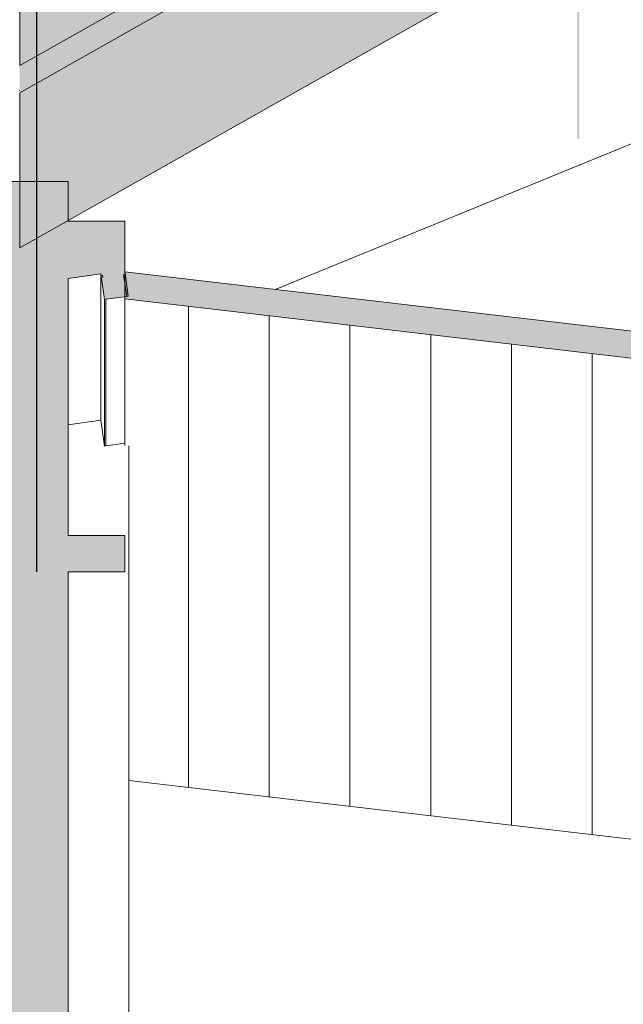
# Model space of a CAD drawing. Header units: millimetres. Extents: x -65 to 293624, y -1905 to 31061.
# Tile 129 of 256: x 63296 to 64043, y 21020 to 22241. Entities that reach past the tile are written whole.
import ezdxf

# ---------------------------------------------------------------- set-up
doc = ezdxf.new("R2010")
doc.units = ezdxf.units.MM
doc.header["$MEASUREMENT"] = 0
for name, color, linetype in [('00 2D joon.AR', 7, 'Continuous'), ('00 Tekst.AR', 7, 'Continuous'), ('1232 Välisseinad.AR', 7, 'Continuous'), ('1236 Katuslaed.AR', 7, 'Continuous'), ('1245 Sisehoovi varjestus.AR', 7, 'Continuous'), ('1247 Fassaadi valgusti.AR', 7, 'Continuous'), ('1253 Terrassipostid.AR', 7, 'Continuous'), ('1263 Katuse alusserv.AR', 7, 'Continuous'), ('1263 Katusekate - plekk.AR', 7, 'Continuous')]:
    doc.layers.add(name, color=color, linetype=linetype)
doc.dimstyles.new('GENERATED_STYLE__1', dxfattribs={"dimtxt": 0.18, "dimasz": 91.2, "dimexe": 0.18, "dimexo": 0.0625, "dimgap": 0, "dimtad": 0, "dimtih": 1, "dimtoh": 1, "dimdec": 4, "dimzin": 0, "dimdsep": 46, "dimcen": 0.09, "dimadec": 0, "dimazin": 0, "dimtfac": 1, "dimtdec": 4, "dimtmove": 0, "dimatfit": 3, "dimldrblk": 'ARROWHEAD_5', "dimfxl": 0, "dimtolj": 1, "dimtzin": 0, "dimarcsym": 0})

# ---------------------------------------------------------------- blocks, each defined once
blk = doc.blocks.new('Section Element_20_2', base_point=(-38239, 12361.4))
at = {"layer": '1253 Terrassipostid.AR', "color": 7, "linetype": 'Continuous', "lineweight": 13}
blk.add_line((63430.6, 16346.4), (63430.6, 21712.4), dxfattribs=at)
blk = doc.blocks.new('Section Element_79_2', base_point=(-38239, 12361.4))
at = {"layer": '1232 Välisseinad.AR', "color": 7, "linetype": 'Continuous', "lineweight": 13}
blk.add_line((65640.6, 21039.1), (63430.6, 21297.6), dxfattribs=at)
blk = doc.blocks.new('Section Element_251_2', base_point=(-38239, 12361.4))
at = {"layer": '1247 Fassaadi valgusti.AR', "linetype": 'Continuous', "lineweight": 0, "true_color": 0x000000}
blk.add_hatch(color=178, dxfattribs=at).paths.add_polyline_path([(63424.3, 21924.9), (63423.9, 21927.7), (63398.2, 21924), (63398.5, 21921.3), (63402.4, 21894.1), (63428.1, 21897.7)])
at = {"layer": '1247 Fassaadi valgusti.AR', "color": 7, "linetype": 'Continuous', "lineweight": 13}
for p, q in [((63398.2, 21924), (63398.5, 21921.3)), ((63424.3, 21924.9), (63428.1, 21897.7)), ((63428.1, 21897.7), (63402.4, 21894.1)), ((63402.4, 21894), (63402.4, 21712.4)), ((63425.6, 21715.7), (63402.4, 21712.4))]:
    blk.add_line(p, q, dxfattribs=at)
blk = doc.blocks.new('Section Element_276_2', base_point=(-38239, 12361.4))
at = {"layer": '1263 Katusekate - plekk.AR', "color": 7, "linetype": 'Continuous', "lineweight": 13}
blk.add_line((63295.4, 22152.8), (63295.6, 22152.8), dxfattribs=at)
blk = doc.blocks.new('*X470', base_point=(-38239, 12361.4))
at = {"layer": '1263 Katuse alusserv.AR', "color": 7, "linetype": 'Continuous', "lineweight": 13}
for p, q in [((63504.6, 21885.4), (63504.6, 21876.1)), ((63504.6, 21885.4), (63504.6, 21876.1)), ((63504.6, 21876.1), (63504.6, 21837.1)), ((63504.6, 21876.1), (63504.6, 21837.1)), ((63604.6, 21873.7), (63604.6, 21864.7)), ((63604.6, 21873.7), (63604.6, 21864.7)), ((63604.6, 21864.7), (63604.6, 21825.7)), ((63604.6, 21864.7), (63604.6, 21825.7)), ((63704.6, 21862), (63704.6, 21853.3)), ((63704.6, 21862), (63704.6, 21853.3)), ((63704.6, 21853.3), (63704.6, 21814.3)), ((63704.6, 21853.3), (63704.6, 21814.3)), ((63804.6, 21850.3), (63804.6, 21841.9)), ((63804.6, 21850.3), (63804.6, 21841.9)), ((63504.6, 21837.1), (63504.6, 21798.1)), ((63504.6, 21837.1), (63504.6, 21798.1)), ((63804.6, 21841.9), (63804.6, 21802.9)), ((63804.6, 21841.9), (63804.6, 21802.9)), ((63904.6, 21838.6), (63904.6, 21830.5)), ((63904.6, 21838.6), (63904.6, 21830.5)), ((63604.6, 21825.7), (63604.6, 21786.7)), ((63604.6, 21825.7), (63604.6, 21786.7)), ((63904.6, 21830.5), (63904.6, 21791.4)), ((63904.6, 21830.5), (63904.6, 21791.4)), ((64004.6, 21826.9), (64004.6, 21819)), ((64004.6, 21826.9), (64004.6, 21819)), ((63704.6, 21814.3), (63704.6, 21775.3)), ((63704.6, 21814.3), (63704.6, 21775.3)), ((64004.6, 21819), (64004.6, 21780)), ((64004.6, 21819), (64004.6, 21780)), ((63504.6, 21798.1), (63504.6, 21759.1)), ((63504.6, 21798.1), (63504.6, 21759.1)), ((63804.6, 21802.9), (63804.6, 21763.8)), ((63804.6, 21802.9), (63804.6, 21763.8)), ((63604.6, 21786.7), (63604.6, 21747.7)), ((63604.6, 21786.7), (63604.6, 21747.7)), ((63904.6, 21791.4), (63904.6, 21752.4)), ((63904.6, 21791.4), (63904.6, 21752.4)), ((63704.6, 21775.3), (63704.6, 21736.2)), ((63704.6, 21775.3), (63704.6, 21736.2)), ((64004.6, 21780), (64004.6, 21741)), ((64004.6, 21780), (64004.6, 21741)), ((63804.6, 21763.8), (63804.6, 21724.8)), ((63804.6, 21763.8), (63804.6, 21724.8)), ((63504.6, 21759.1), (63504.6, 21720)), ((63504.6, 21759.1), (63504.6, 21720)), ((63904.6, 21752.4), (63904.6, 21713.4)), ((63904.6, 21752.4), (63904.6, 21713.4)), ((63604.6, 21747.7), (63604.6, 21708.6)), ((63604.6, 21747.7), (63604.6, 21708.6)), ((63704.6, 21736.2), (63704.6, 21697.2)), ((63704.6, 21736.2), (63704.6, 21697.2)), ((64004.6, 21741), (64004.6, 21702)), ((64004.6, 21741), (64004.6, 21702)), ((63804.6, 21724.8), (63804.6, 21685.8)), ((63804.6, 21724.8), (63804.6, 21685.8)), ((63504.6, 21720), (63504.6, 21681)), ((63504.6, 21720), (63504.6, 21681)), ((63904.6, 21713.4), (63904.6, 21674.4)), ((63904.6, 21713.4), (63904.6, 21674.4)), ((63604.6, 21708.6), (63604.6, 21669.6)), ((63604.6, 21708.6), (63604.6, 21669.6)), ((64004.6, 21702), (64004.6, 21663)), ((64004.6, 21702), (64004.6, 21663)), ((63704.6, 21697.2), (63704.6, 21658.2)), ((63704.6, 21697.2), (63704.6, 21658.2)), ((63504.6, 21681), (63504.6, 21642)), ((63504.6, 21681), (63504.6, 21642)), ((63804.6, 21685.8), (63804.6, 21646.8)), ((63804.6, 21685.8), (63804.6, 21646.8)), ((63604.6, 21669.6), (63604.6, 21630.6)), ((63604.6, 21669.6), (63604.6, 21630.6)), ((63904.6, 21674.4), (63904.6, 21635.4)), ((63904.6, 21674.4), (63904.6, 21635.4)), ((64004.6, 21663), (64004.6, 21624)), ((64004.6, 21663), (64004.6, 21624)), ((63704.6, 21658.2), (63704.6, 21619.2)), ((63704.6, 21658.2), (63704.6, 21619.2)), ((63504.6, 21642), (63504.6, 21603)), ((63504.6, 21642), (63504.6, 21603)), ((63804.6, 21646.8), (63804.6, 21607.8)), ((63804.6, 21646.8), (63804.6, 21607.8)), ((63604.6, 21630.6), (63604.6, 21591.6)), ((63604.6, 21630.6), (63604.6, 21591.6)), ((63904.6, 21635.4), (63904.6, 21596.4)), ((63904.6, 21635.4), (63904.6, 21596.4)), ((63704.6, 21619.2), (63704.6, 21580.2)), ((63704.6, 21619.2), (63704.6, 21580.2)), ((64004.6, 21624), (64004.6, 21584.9)), ((64004.6, 21624), (64004.6, 21584.9)), ((63504.6, 21603), (63504.6, 21564)), ((63504.6, 21603), (63504.6, 21564)), ((63804.6, 21607.8), (63804.6, 21568.8)), ((63804.6, 21607.8), (63804.6, 21568.8)), ((63604.6, 21591.6), (63604.6, 21552.6)), ((63604.6, 21591.6), (63604.6, 21552.6)), ((63904.6, 21596.4), (63904.6, 21557.3)), ((63904.6, 21596.4), (63904.6, 21557.3)), ((63704.6, 21580.2), (63704.6, 21541.2)), ((63704.6, 21580.2), (63704.6, 21541.2)), ((64004.6, 21584.9), (64004.6, 21545.9)), ((64004.6, 21584.9), (64004.6, 21545.9)), ((63804.6, 21568.8), (63804.6, 21529.7)), ((63804.6, 21568.8), (63804.6, 21529.7)), ((63504.6, 21564), (63504.6, 21525)), ((63504.6, 21564), (63504.6, 21525)), ((63904.6, 21557.3), (63904.6, 21518.3)), ((63904.6, 21557.3), (63904.6, 21518.3)), ((63604.6, 21552.6), (63604.6, 21513.5)), ((63604.6, 21552.6), (63604.6, 21513.5)), ((63704.6, 21541.2), (63704.6, 21502.1)), ((63704.6, 21541.2), (63704.6, 21502.1)), ((64004.6, 21545.9), (64004.6, 21506.9)), ((64004.6, 21545.9), (64004.6, 21506.9)), ((63804.6, 21529.7), (63804.6, 21490.7)), ((63804.6, 21529.7), (63804.6, 21490.7)), ((63504.6, 21525), (63504.6, 21485.9)), ((63504.6, 21525), (63504.6, 21485.9)), ((63904.6, 21518.3), (63904.6, 21479.3)), ((63904.6, 21518.3), (63904.6, 21479.3)), ((63604.6, 21513.5), (63604.6, 21474.5)), ((63604.6, 21513.5), (63604.6, 21474.5)), ((64004.6, 21506.9), (64004.6, 21467.9)), ((64004.6, 21506.9), (64004.6, 21467.9)), ((63704.6, 21502.1), (63704.6, 21463.1)), ((63704.6, 21502.1), (63704.6, 21463.1)), ((63504.6, 21485.9), (63504.6, 21446.9)), ((63504.6, 21485.9), (63504.6, 21446.9)), ((63804.6, 21490.7), (63804.6, 21451.7)), ((63804.6, 21490.7), (63804.6, 21451.7)), ((63604.6, 21474.5), (63604.6, 21435.5)), ((63604.6, 21474.5), (63604.6, 21435.5)), ((63904.6, 21479.3), (63904.6, 21440.3)), ((63904.6, 21479.3), (63904.6, 21440.3)), ((64004.6, 21467.9), (64004.6, 21428.9)), ((64004.6, 21467.9), (64004.6, 21428.9)), ((63704.6, 21463.1), (63704.6, 21424.1)), ((63704.6, 21463.1), (63704.6, 21424.1)), ((63504.6, 21446.9), (63504.6, 21407.9)), ((63504.6, 21446.9), (63504.6, 21407.9)), ((63804.6, 21451.7), (63804.6, 21412.7)), ((63804.6, 21451.7), (63804.6, 21412.7)), ((63604.6, 21435.5), (63604.6, 21396.5)), ((63604.6, 21435.5), (63604.6, 21396.5)), ((63904.6, 21440.3), (63904.6, 21401.3)), ((63904.6, 21440.3), (63904.6, 21401.3)), ((63704.6, 21424.1), (63704.6, 21385.1)), ((63704.6, 21424.1), (63704.6, 21385.1)), ((64004.6, 21428.9), (64004.6, 21389.9)), ((64004.6, 21428.9), (64004.6, 21389.9)), ((63504.6, 21407.9), (63504.6, 21368.9)), ((63504.6, 21407.9), (63504.6, 21368.9)), ((63804.6, 21412.7), (63804.6, 21373.7)), ((63804.6, 21412.7), (63804.6, 21373.7)), ((63604.6, 21396.5), (63604.6, 21357.5)), ((63604.6, 21396.5), (63604.6, 21357.5)), ((63904.6, 21401.3), (63904.6, 21362.3)), ((63904.6, 21401.3), (63904.6, 21362.3)), ((63704.6, 21385.1), (63704.6, 21346.1)), ((63704.6, 21385.1), (63704.6, 21346.1)), ((64004.6, 21389.9), (64004.6, 21350.8)), ((64004.6, 21389.9), (64004.6, 21350.8)), ((63804.6, 21373.7), (63804.6, 21334.7)), ((63804.6, 21373.7), (63804.6, 21334.7)), ((63504.6, 21368.9), (63504.6, 21329.9)), ((63504.6, 21368.9), (63504.6, 21329.9)), ((63604.6, 21357.5), (63604.6, 21318.5)), ((63604.6, 21357.5), (63604.6, 21318.5)), ((63904.6, 21362.3), (63904.6, 21323.2)), ((63904.6, 21362.3), (63904.6, 21323.2)), ((63704.6, 21346.1), (63704.6, 21307.1)), ((63704.6, 21346.1), (63704.6, 21307.1)), ((64004.6, 21350.8), (64004.6, 21311.8)), ((64004.6, 21350.8), (64004.6, 21311.8)), ((63804.6, 21334.7), (63804.6, 21295.6)), ((63804.6, 21334.7), (63804.6, 21295.6)), ((63504.6, 21329.9), (63504.6, 21290.9)), ((63504.6, 21329.9), (63504.6, 21290.9)), ((63904.6, 21323.2), (63904.6, 21284.2)), ((63904.6, 21323.2), (63904.6, 21284.2)), ((63604.6, 21318.5), (63604.6, 21279.4)), ((63604.6, 21318.5), (63604.6, 21279.4)), ((64004.6, 21311.8), (64004.6, 21272.8)), ((64004.6, 21311.8), (64004.6, 21272.8)), ((63704.6, 21307.1), (63704.6, 21268)), ((63704.6, 21307.1), (63704.6, 21268)), ((63504.6, 21290.9), (63504.6, 21288.9)), ((63504.6, 21290.9), (63504.6, 21288.9)), ((63804.6, 21295.6), (63804.6, 21256.6)), ((63804.6, 21295.6), (63804.6, 21256.6)), ((63904.6, 21284.2), (63904.6, 21245.2)), ((63904.6, 21284.2), (63904.6, 21245.2)), ((63604.6, 21279.4), (63604.6, 21277.3)), ((63604.6, 21279.4), (63604.6, 21277.3)), ((64004.6, 21272.8), (64004.6, 21233.8)), ((64004.6, 21272.8), (64004.6, 21233.8)), ((63704.6, 21268), (63704.6, 21265.6)), ((63704.6, 21268), (63704.6, 21265.6)), ((63804.6, 21256.6), (63804.6, 21253.9)), ((63804.6, 21256.6), (63804.6, 21253.9)), ((63904.6, 21245.2), (63904.6, 21242.2)), ((63904.6, 21245.2), (63904.6, 21242.2)), ((64004.6, 21233.8), (64004.6, 21230.5)), ((64004.6, 21233.8), (64004.6, 21230.5))]:
    blk.add_line(p, q, dxfattribs=at)
blk = doc.blocks.new('*X471', base_point=(-38239, 12361.4))
at = {"layer": '1263 Katuse alusserv.AR', "color": 7, "linetype": 'Continuous', "lineweight": 13}
for p, q in [((63504.6, 21885.4), (63504.6, 21876.1)), ((63504.6, 21885.4), (63504.6, 21876.1)), ((63504.6, 21876.1), (63504.6, 21837.1)), ((63504.6, 21876.1), (63504.6, 21837.1)), ((63604.6, 21873.7), (63604.6, 21864.7)), ((63604.6, 21873.7), (63604.6, 21864.7)), ((63604.6, 21864.7), (63604.6, 21825.7)), ((63604.6, 21864.7), (63604.6, 21825.7)), ((63704.6, 21862), (63704.6, 21853.3)), ((63704.6, 21862), (63704.6, 21853.3)), ((63704.6, 21853.3), (63704.6, 21814.3)), ((63704.6, 21853.3), (63704.6, 21814.3)), ((63804.6, 21850.3), (63804.6, 21841.9)), ((63804.6, 21850.3), (63804.6, 21841.9)), ((63504.6, 21837.1), (63504.6, 21798.1)), ((63504.6, 21837.1), (63504.6, 21798.1)), ((63804.6, 21841.9), (63804.6, 21802.9)), ((63804.6, 21841.9), (63804.6, 21802.9)), ((63904.6, 21838.6), (63904.6, 21830.5)), ((63904.6, 21838.6), (63904.6, 21830.5)), ((63604.6, 21825.7), (63604.6, 21786.7)), ((63604.6, 21825.7), (63604.6, 21786.7)), ((63904.6, 21830.5), (63904.6, 21791.4)), ((63904.6, 21830.5), (63904.6, 21791.4)), ((64004.6, 21826.9), (64004.6, 21819)), ((64004.6, 21826.9), (64004.6, 21819)), ((63704.6, 21814.3), (63704.6, 21775.3)), ((63704.6, 21814.3), (63704.6, 21775.3)), ((64004.6, 21819), (64004.6, 21780)), ((64004.6, 21819), (64004.6, 21780)), ((63504.6, 21798.1), (63504.6, 21759.1)), ((63504.6, 21798.1), (63504.6, 21759.1)), ((63804.6, 21802.9), (63804.6, 21763.8)), ((63804.6, 21802.9), (63804.6, 21763.8)), ((63604.6, 21786.7), (63604.6, 21747.7)), ((63604.6, 21786.7), (63604.6, 21747.7)), ((63904.6, 21791.4), (63904.6, 21752.4)), ((63904.6, 21791.4), (63904.6, 21752.4)), ((63704.6, 21775.3), (63704.6, 21736.2)), ((63704.6, 21775.3), (63704.6, 21736.2)), ((64004.6, 21780), (64004.6, 21741)), ((64004.6, 21780), (64004.6, 21741)), ((63804.6, 21763.8), (63804.6, 21724.8)), ((63804.6, 21763.8), (63804.6, 21724.8)), ((63504.6, 21759.1), (63504.6, 21720)), ((63504.6, 21759.1), (63504.6, 21720)), ((63904.6, 21752.4), (63904.6, 21713.4)), ((63904.6, 21752.4), (63904.6, 21713.4)), ((63604.6, 21747.7), (63604.6, 21708.6)), ((63604.6, 21747.7), (63604.6, 21708.6)), ((63704.6, 21736.2), (63704.6, 21697.2)), ((63704.6, 21736.2), (63704.6, 21697.2)), ((64004.6, 21741), (64004.6, 21702)), ((64004.6, 21741), (64004.6, 21702)), ((63804.6, 21724.8), (63804.6, 21685.8)), ((63804.6, 21724.8), (63804.6, 21685.8)), ((63504.6, 21720), (63504.6, 21681)), ((63504.6, 21720), (63504.6, 21681)), ((63904.6, 21713.4), (63904.6, 21674.4)), ((63904.6, 21713.4), (63904.6, 21674.4)), ((63604.6, 21708.6), (63604.6, 21669.6)), ((63604.6, 21708.6), (63604.6, 21669.6)), ((64004.6, 21702), (64004.6, 21663)), ((64004.6, 21702), (64004.6, 21663)), ((63704.6, 21697.2), (63704.6, 21658.2)), ((63704.6, 21697.2), (63704.6, 21658.2)), ((63504.6, 21681), (63504.6, 21642)), ((63504.6, 21681), (63504.6, 21642)), ((63804.6, 21685.8), (63804.6, 21646.8)), ((63804.6, 21685.8), (63804.6, 21646.8)), ((63604.6, 21669.6), (63604.6, 21630.6)), ((63604.6, 21669.6), (63604.6, 21630.6)), ((63904.6, 21674.4), (63904.6, 21635.4)), ((63904.6, 21674.4), (63904.6, 21635.4)), ((64004.6, 21663), (64004.6, 21624)), ((64004.6, 21663), (64004.6, 21624)), ((63704.6, 21658.2), (63704.6, 21619.2)), ((63704.6, 21658.2), (63704.6, 21619.2)), ((63504.6, 21642), (63504.6, 21603)), ((63504.6, 21642), (63504.6, 21603)), ((63804.6, 21646.8), (63804.6, 21607.8)), ((63804.6, 21646.8), (63804.6, 21607.8)), ((63604.6, 21630.6), (63604.6, 21591.6)), ((63604.6, 21630.6), (63604.6, 21591.6)), ((63904.6, 21635.4), (63904.6, 21596.4)), ((63904.6, 21635.4), (63904.6, 21596.4)), ((63704.6, 21619.2), (63704.6, 21580.2)), ((63704.6, 21619.2), (63704.6, 21580.2)), ((64004.6, 21624), (64004.6, 21584.9)), ((64004.6, 21624), (64004.6, 21584.9)), ((63504.6, 21603), (63504.6, 21564)), ((63504.6, 21603), (63504.6, 21564)), ((63804.6, 21607.8), (63804.6, 21568.8)), ((63804.6, 21607.8), (63804.6, 21568.8)), ((63604.6, 21591.6), (63604.6, 21552.6)), ((63604.6, 21591.6), (63604.6, 21552.6)), ((63904.6, 21596.4), (63904.6, 21557.3)), ((63904.6, 21596.4), (63904.6, 21557.3)), ((63704.6, 21580.2), (63704.6, 21541.2)), ((63704.6, 21580.2), (63704.6, 21541.2)), ((64004.6, 21584.9), (64004.6, 21545.9)), ((64004.6, 21584.9), (64004.6, 21545.9)), ((63804.6, 21568.8), (63804.6, 21529.7)), ((63804.6, 21568.8), (63804.6, 21529.7)), ((63504.6, 21564), (63504.6, 21525)), ((63504.6, 21564), (63504.6, 21525)), ((63904.6, 21557.3), (63904.6, 21518.3)), ((63904.6, 21557.3), (63904.6, 21518.3)), ((63604.6, 21552.6), (63604.6, 21513.5)), ((63604.6, 21552.6), (63604.6, 21513.5)), ((63704.6, 21541.2), (63704.6, 21502.1)), ((63704.6, 21541.2), (63704.6, 21502.1)), ((64004.6, 21545.9), (64004.6, 21506.9)), ((64004.6, 21545.9), (64004.6, 21506.9)), ((63804.6, 21529.7), (63804.6, 21490.7)), ((63804.6, 21529.7), (63804.6, 21490.7)), ((63504.6, 21525), (63504.6, 21485.9)), ((63504.6, 21525), (63504.6, 21485.9)), ((63904.6, 21518.3), (63904.6, 21479.3)), ((63904.6, 21518.3), (63904.6, 21479.3)), ((63604.6, 21513.5), (63604.6, 21474.5)), ((63604.6, 21513.5), (63604.6, 21474.5)), ((64004.6, 21506.9), (64004.6, 21467.9)), ((64004.6, 21506.9), (64004.6, 21467.9)), ((63704.6, 21502.1), (63704.6, 21463.1)), ((63704.6, 21502.1), (63704.6, 21463.1)), ((63504.6, 21485.9), (63504.6, 21446.9)), ((63504.6, 21485.9), (63504.6, 21446.9)), ((63804.6, 21490.7), (63804.6, 21451.7)), ((63804.6, 21490.7), (63804.6, 21451.7)), ((63604.6, 21474.5), (63604.6, 21435.5)), ((63604.6, 21474.5), (63604.6, 21435.5)), ((63904.6, 21479.3), (63904.6, 21440.3)), ((63904.6, 21479.3), (63904.6, 21440.3)), ((64004.6, 21467.9), (64004.6, 21428.9)), ((64004.6, 21467.9), (64004.6, 21428.9)), ((63704.6, 21463.1), (63704.6, 21424.1)), ((63704.6, 21463.1), (63704.6, 21424.1)), ((63504.6, 21446.9), (63504.6, 21407.9)), ((63504.6, 21446.9), (63504.6, 21407.9)), ((63804.6, 21451.7), (63804.6, 21412.7)), ((63804.6, 21451.7), (63804.6, 21412.7)), ((63604.6, 21435.5), (63604.6, 21396.5)), ((63604.6, 21435.5), (63604.6, 21396.5)), ((63904.6, 21440.3), (63904.6, 21401.3)), ((63904.6, 21440.3), (63904.6, 21401.3)), ((63704.6, 21424.1), (63704.6, 21385.1)), ((63704.6, 21424.1), (63704.6, 21385.1)), ((64004.6, 21428.9), (64004.6, 21389.9)), ((64004.6, 21428.9), (64004.6, 21389.9)), ((63504.6, 21407.9), (63504.6, 21368.9)), ((63504.6, 21407.9), (63504.6, 21368.9)), ((63804.6, 21412.7), (63804.6, 21373.7)), ((63804.6, 21412.7), (63804.6, 21373.7)), ((63604.6, 21396.5), (63604.6, 21357.5)), ((63604.6, 21396.5), (63604.6, 21357.5)), ((63904.6, 21401.3), (63904.6, 21362.3)), ((63904.6, 21401.3), (63904.6, 21362.3)), ((63704.6, 21385.1), (63704.6, 21346.1)), ((63704.6, 21385.1), (63704.6, 21346.1)), ((64004.6, 21389.9), (64004.6, 21350.8)), ((64004.6, 21389.9), (64004.6, 21350.8)), ((63804.6, 21373.7), (63804.6, 21334.7)), ((63804.6, 21373.7), (63804.6, 21334.7)), ((63504.6, 21368.9), (63504.6, 21329.9)), ((63504.6, 21368.9), (63504.6, 21329.9)), ((63604.6, 21357.5), (63604.6, 21318.5)), ((63604.6, 21357.5), (63604.6, 21318.5)), ((63904.6, 21362.3), (63904.6, 21323.2)), ((63904.6, 21362.3), (63904.6, 21323.2)), ((63704.6, 21346.1), (63704.6, 21307.1)), ((63704.6, 21346.1), (63704.6, 21307.1)), ((64004.6, 21350.8), (64004.6, 21311.8)), ((64004.6, 21350.8), (64004.6, 21311.8)), ((63804.6, 21334.7), (63804.6, 21295.6)), ((63804.6, 21334.7), (63804.6, 21295.6)), ((63504.6, 21329.9), (63504.6, 21290.9)), ((63504.6, 21329.9), (63504.6, 21290.9)), ((63904.6, 21323.2), (63904.6, 21284.2)), ((63904.6, 21323.2), (63904.6, 21284.2)), ((63604.6, 21318.5), (63604.6, 21279.4)), ((63604.6, 21318.5), (63604.6, 21279.4)), ((64004.6, 21311.8), (64004.6, 21272.8)), ((64004.6, 21311.8), (64004.6, 21272.8)), ((63704.6, 21307.1), (63704.6, 21268)), ((63704.6, 21307.1), (63704.6, 21268)), ((63504.6, 21290.9), (63504.6, 21288.9)), ((63504.6, 21290.9), (63504.6, 21288.9)), ((63804.6, 21295.6), (63804.6, 21256.6)), ((63804.6, 21295.6), (63804.6, 21256.6)), ((63904.6, 21284.2), (63904.6, 21245.2)), ((63904.6, 21284.2), (63904.6, 21245.2)), ((63604.6, 21279.4), (63604.6, 21277.3)), ((63604.6, 21279.4), (63604.6, 21277.3)), ((64004.6, 21272.8), (64004.6, 21233.8)), ((64004.6, 21272.8), (64004.6, 21233.8)), ((63704.6, 21268), (63704.6, 21265.6)), ((63704.6, 21268), (63704.6, 21265.6)), ((63804.6, 21256.6), (63804.6, 21253.9)), ((63804.6, 21256.6), (63804.6, 21253.9)), ((63904.6, 21245.2), (63904.6, 21242.2)), ((63904.6, 21245.2), (63904.6, 21242.2)), ((64004.6, 21233.8), (64004.6, 21230.5)), ((64004.6, 21233.8), (64004.6, 21230.5))]:
    blk.add_line(p, q, dxfattribs=at)
blk = doc.blocks.new('Section Element_395_2', base_point=(-38239, 12361.4))
at = {"layer": '1263 Katuse alusserv.AR', "linetype": 'Continuous', "lineweight": 0, "true_color": 0x000000}
blk.add_hatch(color=178, dxfattribs=at).paths.add_polyline_path([(63425.6, 21928), (63425.6, 21894.6), (65904.6, 21604.6), (65990.6, 21604.6), (65990.6, 21638), (65904.6, 21638)])
at = {"layer": '1263 Katuse alusserv.AR', "color": 7, "linetype": 'Continuous', "lineweight": 15}
for p, q in [((63425.6, 21928), (63425.6, 21894.6)), ((63425.6, 21894.6), (65904.6, 21604.6))]:
    blk.add_line(p, q, dxfattribs=at)
at = {"layer": '1263 Katuse alusserv.AR', "color": 7, "linetype": 'Continuous', "lineweight": 13}
blk.add_line((63425.6, 21894.6), (63425.6, 21713), dxfattribs=at)
at = {"layer": '1263 Katuse alusserv.AR', "color": 7, "linetype": 'Continuous', "lineweight": 15, "flags": 128}
blk.add_lwpolyline([(63425.6, 21928), (65904.6, 21638), (65990.6, 21638)], dxfattribs=at)
at = {"layer": '1263 Katuse alusserv.AR', "lineweight": 0}
for name in ['*X470', '*X471']:
    blk.add_blockref(name, (-38239, 12361.4), dxfattribs=at)
blk = doc.blocks.new('Section Element_398_2', base_point=(-38239, 12361.4))
at = {"layer": '1245 Sisehoovi varjestus.AR', "linetype": 'Continuous', "lineweight": 0, "true_color": 0x000000}
blk.add_hatch(color=178, dxfattribs=at).paths.add_polyline_path([(63355.6, 21556.4), (63425.6, 21556.4), (63425.6, 21601.4), (63355.6, 21601.4)])
at = {"layer": '1245 Sisehoovi varjestus.AR', "color": 7, "linetype": 'Continuous', "lineweight": 15}
for p, q in [((63425.6, 21601.4), (63355.6, 21601.4)), ((63425.6, 21601.4), (63425.6, 21556.4)), ((63425.6, 21556.4), (63355.6, 21556.4))]:
    blk.add_line(p, q, dxfattribs=at)
blk = doc.blocks.new('Section Element_399_2', base_point=(-38239, 12361.4))
at = {"layer": '1245 Sisehoovi varjestus.AR', "linetype": 'Continuous', "lineweight": 0, "true_color": 0x000000}
for points in [[(63355.6, 21919.9), (63395.9, 21925.7), (63425.6, 21930), (63425.6, 21990.8), (63355.6, 21990.8)], [(63425.6, 21930), (63395.9, 21925.7), (63400.4, 21893.7), (63402.4, 21894), (63398.2, 21924), (63423.9, 21927.7), (63428.1, 21897.7), (63430.1, 21898)]]:
    blk.add_hatch(color=178, dxfattribs=at).paths.add_polyline_path(points)
at = {"layer": '1245 Sisehoovi varjestus.AR', "color": 7, "linetype": 'Continuous', "lineweight": 13}
for p, q in [((63425.6, 21990.8), (63355.6, 21990.8)), ((63425.6, 21990.8), (63425.6, 21930)), ((63395.9, 21925.7), (63355.6, 21919.9)), ((63395.9, 21925.7), (63395.9, 21744.1)), ((63395.9, 21925.7), (63400.4, 21893.7)), ((63398.2, 21924), (63398.5, 21921.3)), ((63424.3, 21924.9), (63428.1, 21897.7)), ((63425.6, 21930), (63430.1, 21898)), ((63430.1, 21898), (63428.1, 21897.7)), ((63402.4, 21894), (63400.4, 21893.7)), ((63400.4, 21893.7), (63400.4, 21712.1)), ((63402.4, 21894.1), (63402.4, 21894)), ((63402.4, 21894), (63402.4, 21712.4)), ((63395.9, 21744.1), (63355.6, 21738.3)), ((63400.4, 21712.1), (63395.9, 21744.1)), ((63402.4, 21712.3), (63400.4, 21712.1)), ((63402.4, 21712.4), (63402.4, 21712.3))]:
    blk.add_line(p, q, dxfattribs=at)
blk = doc.blocks.new('Section Element_1022_2', base_point=(-38239, 12361.4))
at = {"layer": '1236 Katuslaed.AR', "linetype": 'Continuous', "lineweight": 0, "true_color": 0x000000}
for points in [[(65926.6, 23745.7), (63295.6, 22256.8), (63295.6, 22231.2), (65926.6, 23720.1)], [(63295.6, 22231.2), (63295.6, 22150.1), (65926.6, 23639), (65926.6, 23720.1)]]:
    blk.add_hatch(color=178, dxfattribs=at).paths.add_polyline_path(points)
at = {"layer": '1236 Katuslaed.AR', "color": 7, "linetype": 'Continuous', "lineweight": 15}
blk.add_line((65926.6, 23639), (63295.6, 22150.1), dxfattribs=at)
at = {"layer": '1236 Katuslaed.AR', "color": 7, "linetype": 'Continuous', "lineweight": 13, "flags": 128}
blk.add_lwpolyline([(63295.6, 22256.8), (63295.6, 22231.2), (63295.6, 22183.8)], dxfattribs=at)
blk = doc.blocks.new('Section Element_1023_2', base_point=(-38239, 12361.4))
at = {"layer": '1236 Katuslaed.AR', "linetype": 'Continuous', "lineweight": 0, "true_color": 0x000000}
blk.add_hatch(color=178, dxfattribs=at).paths.add_polyline_path([(65926.6, 23672.7), (63295.6, 22183.8), (63295.6, 21957.7), (65926.6, 23446.6)])
at = {"layer": '1236 Katuslaed.AR', "color": 7, "linetype": 'Continuous', "lineweight": 13}
for p, q in [((65926.6, 23672.7), (63295.6, 22183.8)), ((63611.8, 21906.2), (65880.6, 22834.4)), ((63295.6, 22150.1), (63295.6, 21957.7))]:
    blk.add_line(p, q, dxfattribs=at)
at = {"layer": '1236 Katuslaed.AR', "color": 7, "linetype": 'Continuous', "lineweight": 15}
blk.add_line((65926.6, 23446.6), (63295.6, 21957.7), dxfattribs=at)
blk = doc.blocks.new('Section Element_1031_2', base_point=(-38239, 12361.4))
at = {"layer": '1245 Sisehoovi varjestus.AR', "linetype": 'Continuous', "lineweight": 0, "true_color": 0x000000}
blk.add_hatch(color=178, dxfattribs=at).paths.add_polyline_path([(63285.6, 19956.4), (63355.6, 19956.4), (63355.6, 22040.3), (63285.6, 22040.3)])
at = {"layer": '1245 Sisehoovi varjestus.AR', "color": 7, "linetype": 'Continuous', "lineweight": 15}
for p, q in [((63355.6, 22040.3), (63285.6, 22040.3)), ((63355.6, 22040.3), (63355.6, 21990.8)), ((63355.6, 21919.9), (63355.6, 21601.4)), ((63355.6, 21556.4), (63355.6, 21001.4))]:
    blk.add_line(p, q, dxfattribs=at)
blk = doc.blocks.new('ARROWHEAD_5')
at = {"linetype": 'Continuous', "lineweight": 0}
blk.add_hatch(color=0, dxfattribs=at).paths.add_polyline_path([(-1, 0.2679), (0, 0), (-1, -0.2679)])
at = {"color": 0, "linetype": 'Continuous', "lineweight": 0}
blk.add_line((0, 0), (-1, 0), dxfattribs=at)

msp = doc.modelspace()

# ---------------------------------------------------------------- hatches: boundary and pattern name
at = {"layer": '00 2D joon.AR', "linetype": 'Continuous', "lineweight": 0, "true_color": 0xb1b1b1}
msp.add_hatch(color=253, dxfattribs=at).paths.add_polyline_path([(63985.6, 22662.1), (63988.7, 22662.1), (63988.7, 22093.2), (63985.6, 22093.2)])

# ---------------------------------------------------------------- block references
at = {"layer": '1232 Välisseinad.AR', "lineweight": 0}
msp.add_blockref('Section Element_79_2', (-38239, 12361.4), dxfattribs=at)
at = {"layer": '1236 Katuslaed.AR', "lineweight": 0}
for name in ['Section Element_1022_2', 'Section Element_1023_2']:
    msp.add_blockref(name, (-38239, 12361.4), dxfattribs=at)
at = {"layer": '1245 Sisehoovi varjestus.AR', "lineweight": 0}
for name in ['Section Element_1031_2', 'Section Element_399_2', 'Section Element_398_2']:
    msp.add_blockref(name, (-38239, 12361.4), dxfattribs=at)
at = {"layer": '1247 Fassaadi valgusti.AR', "lineweight": 0}
msp.add_blockref('Section Element_251_2', (-38239, 12361.4), dxfattribs=at)
at = {"layer": '1253 Terrassipostid.AR', "lineweight": 0}
msp.add_blockref('Section Element_20_2', (-38239, 12361.4), dxfattribs=at)
at = {"layer": '1263 Katuse alusserv.AR', "lineweight": 0}
msp.add_blockref('Section Element_395_2', (-38239, 12361.4), dxfattribs=at)
at = {"layer": '1263 Katusekate - plekk.AR', "lineweight": 0}
msp.add_blockref('Section Element_276_2', (-38239, 12361.4), dxfattribs=at)

# ---------------------------------------------------------------- leaders
at = {"layer": '00 Tekst.AR', "color": 7, "linetype": 'Continuous', "lineweight": 13, "annotation_type": 0, "has_hookline": 1, "hookline_direction": 1, "text_width": 1197.9}
msp.add_leader([(63316.6, 21556.4), (63316.6, 24270), (63162.5, 24270)], dimstyle='GENERATED_STYLE__1', dxfattribs=at)

doc.saveas('drawing.dxf')
